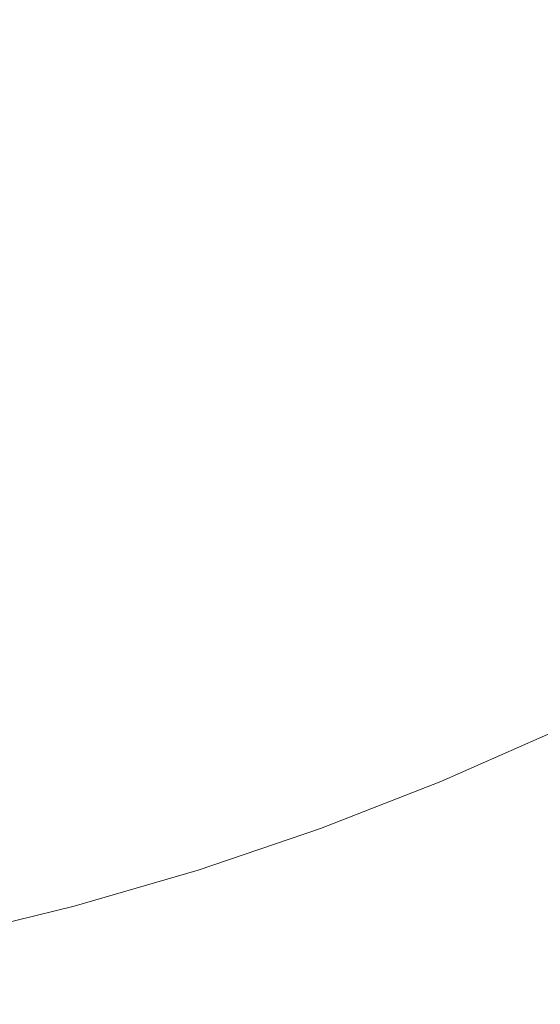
# Model space of a CAD drawing. Header units: centimetres. Extents: x -25.9 to 27.4, y -28.2 to -26.4.
# Tile 113 of 199: x 9.3436 to 9.3963, y -27.9597 to -27.86. Entities that reach past the tile are written whole.
import ezdxf

# ---------------------------------------------------------------- set-up
doc = ezdxf.new("R2010")
doc.units = ezdxf.units.CM
doc.header["$LTSCALE"] = 2.54
doc.layers.add('Lucido design-1', color=7, linetype='Continuous')

# ---------------------------------------------------------------- blocks, each defined once
blk = doc.blocks.new('Gruppo-4-1')
at = {"color": 7, "linetype": 'Continuous', "lineweight": 9}
blk.add_3dface([(-25.828561, -26.46, 540.520033), (-25.828561, -28.06, 540.520033), (27.271439, -28.06, 540.520033), (27.271439, -26.46, 540.520033)], dxfattribs=at)
for points, invisible_edges in [([(9.37363, -27.856307, 539.758321), (9.36497, -27.860578, 539.758321), (9.363923, -27.858333, 539.761618), (9.372486, -27.85411, 539.761618)], 15), ([(9.384734, -27.856234, 539.752128), (9.376067, -27.860989, 539.752128), (9.374818, -27.858591, 539.755173), (9.383382, -27.853893, 539.755173)], 15), ([(9.396289, -27.855976, 539.746374), (9.387622, -27.861236, 539.746374), (9.386148, -27.858683, 539.749193), (9.394705, -27.85349, 539.749193)], 15), ([(9.362949, -27.856245, 539.76496), (9.354302, -27.86005, 539.76496), (9.353474, -27.85805, 539.768389), (9.362034, -27.854283, 539.768389)], 15), ([(9.353474, -27.85805, 539.768389), (9.344757, -27.86144, 539.768389), (9.344065, -27.859541, 539.771899), (9.3527, -27.856183, 539.771899)], 15), ([(9.397935, -27.85856, 539.743674), (9.389154, -27.863889, 539.743674), (9.387622, -27.861236, 539.746374), (9.396289, -27.855976, 539.746374)], 15), ([(9.363923, -27.858333, 539.761618), (9.355183, -27.862178, 539.761618), (9.354302, -27.86005, 539.76496), (9.362949, -27.856245, 539.76496)], 15), ([(9.374818, -27.858591, 539.755173), (9.366058, -27.862911, 539.755173), (9.36497, -27.860578, 539.758321), (9.37363, -27.856307, 539.758321)], 15), ([(9.386148, -27.858683, 539.749193), (9.377372, -27.863497, 539.749193), (9.376067, -27.860989, 539.752128), (9.384734, -27.856234, 539.752128)], 15), ([(9.344065, -27.859541, 539.771899), (9.335292, -27.862519, 539.771899), (9.334728, -27.86073, 539.775485), (9.343424, -27.857778, 539.775485)], 15), ([(9.354302, -27.86005, 539.76496), (9.345497, -27.863474, 539.76496), (9.344757, -27.86144, 539.768389), (9.353474, -27.85805, 539.768389)], 15), ([(9.36497, -27.860578, 539.758321), (9.356131, -27.864467, 539.758321), (9.355183, -27.862178, 539.761618), (9.363923, -27.858333, 539.761618)], 15), ([(9.376067, -27.860989, 539.752128), (9.3672, -27.865361, 539.752128), (9.366058, -27.862911, 539.755173), (9.374818, -27.858591, 539.755173)], 15), ([(9.387622, -27.861236, 539.746374), (9.378734, -27.866112, 539.746374), (9.377372, -27.863497, 539.749193), (9.386148, -27.858683, 539.749193)], 15), ([(9.399641, -27.861237, 539.741099), (9.390741, -27.866637, 539.741099), (9.389154, -27.863889, 539.743674), (9.397935, -27.85856, 539.743674)], 15), ([(9.344757, -27.86144, 539.768389), (9.3359, -27.864446, 539.768389), (9.335292, -27.862519, 539.771899), (9.344065, -27.859541, 539.771899)], 15), ([(9.355183, -27.862178, 539.761618), (9.346285, -27.865638, 539.761618), (9.345497, -27.863474, 539.76496), (9.354302, -27.86005, 539.76496)], 15), ([(9.366058, -27.862911, 539.755173), (9.357117, -27.866845, 539.755173), (9.356131, -27.864467, 539.758321), (9.36497, -27.860578, 539.758321)], 15), ([(9.377372, -27.863497, 539.749193), (9.368395, -27.867924, 539.749193), (9.3672, -27.865361, 539.752128), (9.376067, -27.860989, 539.752128)], 15), ([(9.345497, -27.863474, 539.76496), (9.336551, -27.86651, 539.76496), (9.3359, -27.864446, 539.768389), (9.344757, -27.86144, 539.768389)], 15), ([(9.356131, -27.864467, 539.758321), (9.347132, -27.867966, 539.758321), (9.346285, -27.865638, 539.761618), (9.355183, -27.862178, 539.761618)], 15), ([(9.389154, -27.863889, 539.743674), (9.380148, -27.868829, 539.743674), (9.378734, -27.866112, 539.746374), (9.387622, -27.861236, 539.746374)], 15), ([(9.401403, -27.864003, 539.738654), (9.392381, -27.869478, 539.738654), (9.390741, -27.866637, 539.741099), (9.399641, -27.861237, 539.741099)], 15), ([(9.3672, -27.865361, 539.752128), (9.358151, -27.869343, 539.752128), (9.357117, -27.866845, 539.755173), (9.366058, -27.862911, 539.755173)], 15), ([(9.346285, -27.865638, 539.761618), (9.337244, -27.868707, 539.761618), (9.336551, -27.86651, 539.76496), (9.345497, -27.863474, 539.76496)], 15), ([(9.378734, -27.866112, 539.746374), (9.369641, -27.870596, 539.746374), (9.368395, -27.867924, 539.749193), (9.377372, -27.863497, 539.749193)], 15), ([(9.390741, -27.866637, 539.741099), (9.381614, -27.871645, 539.741099), (9.380148, -27.868829, 539.743674), (9.389154, -27.863889, 539.743674)], 15), ([(9.403219, -27.866854, 539.736344), (9.394071, -27.872405, 539.736344), (9.392381, -27.869478, 539.738654), (9.401403, -27.864003, 539.738654)], 15), ([(9.357117, -27.866845, 539.755173), (9.348013, -27.870386, 539.755173), (9.347132, -27.867966, 539.758321), (9.356131, -27.864467, 539.758321)], 15), ([(9.347132, -27.867966, 539.758321), (9.337989, -27.87107, 539.758321), (9.337244, -27.868707, 539.761618), (9.346285, -27.865638, 539.761618)], 15), ([(9.368395, -27.867924, 539.749193), (9.359233, -27.871956, 539.749193), (9.358151, -27.869343, 539.752128), (9.3672, -27.865361, 539.752128)], 15), ([(9.380148, -27.868829, 539.743674), (9.370936, -27.873372, 539.743674), (9.369641, -27.870596, 539.746374), (9.378734, -27.866112, 539.746374)], 15), ([(9.358151, -27.869343, 539.752128), (9.348937, -27.872926, 539.752128), (9.348013, -27.870386, 539.755173), (9.357117, -27.866845, 539.755173)], 15), ([(9.392381, -27.869478, 539.738654), (9.383128, -27.874554, 539.738654), (9.381614, -27.871645, 539.741099), (9.390741, -27.866637, 539.741099)], 15), ([(9.405086, -27.869784, 539.734171), (9.395808, -27.875414, 539.734171), (9.394071, -27.872405, 539.736344), (9.403219, -27.866854, 539.736344)], 15), ([(9.348013, -27.870386, 539.755173), (9.338763, -27.873526, 539.755173), (9.337989, -27.87107, 539.758321), (9.347132, -27.867966, 539.758321)], 15), ([(9.369641, -27.870596, 539.746374), (9.360362, -27.874679, 539.746374), (9.359233, -27.871956, 539.749193), (9.368395, -27.867924, 539.749193)], 15), ([(9.381614, -27.871645, 539.741099), (9.372277, -27.876249, 539.741099), (9.370936, -27.873372, 539.743674), (9.380148, -27.868829, 539.743674)], 15), ([(9.359233, -27.871956, 539.749193), (9.349905, -27.875583, 539.749193), (9.348937, -27.872926, 539.752128), (9.358151, -27.869343, 539.752128)], 15), ([(9.394071, -27.872405, 539.736344), (9.384689, -27.877552, 539.736344), (9.383128, -27.874554, 539.738654), (9.392381, -27.869478, 539.738654)], 15), ([(9.407001, -27.87279, 539.732141), (9.39759, -27.878501, 539.732141), (9.395808, -27.875414, 539.734171), (9.405086, -27.869784, 539.734171)], 15), ([(9.348937, -27.872926, 539.752128), (9.339576, -27.876104, 539.752128), (9.338763, -27.873526, 539.755173), (9.348013, -27.870386, 539.755173)], 15), ([(9.370936, -27.873372, 539.743674), (9.361534, -27.877509, 539.743674), (9.360362, -27.874679, 539.746374), (9.369641, -27.870596, 539.746374)], 15), ([(9.360362, -27.874679, 539.746374), (9.350913, -27.878354, 539.746374), (9.349905, -27.875583, 539.749193), (9.359233, -27.871956, 539.749193)], 15), ([(9.383128, -27.874554, 539.738654), (9.373663, -27.879221, 539.738654), (9.372277, -27.876249, 539.741099), (9.381614, -27.871645, 539.741099)], 15), ([(9.349905, -27.875583, 539.749193), (9.340426, -27.878801, 539.749193), (9.339576, -27.876104, 539.752128), (9.348937, -27.872926, 539.752128)], 15), ([(9.395808, -27.875414, 539.734171), (9.386293, -27.880634, 539.734171), (9.384689, -27.877552, 539.736344), (9.394071, -27.872405, 539.736344)], 15), ([(9.372277, -27.876249, 539.741099), (9.362749, -27.880442, 539.741099), (9.361534, -27.877509, 539.743674), (9.370936, -27.873372, 539.743674)], 15), ([(9.361534, -27.877509, 539.743674), (9.351961, -27.881232, 539.743674), (9.350913, -27.878354, 539.746374), (9.360362, -27.874679, 539.746374)], 15), ([(9.384689, -27.877552, 539.736344), (9.375092, -27.882285, 539.736344), (9.373663, -27.879221, 539.738654), (9.383128, -27.874554, 539.738654)], 15), ([(9.350913, -27.878354, 539.746374), (9.341313, -27.881612, 539.746374), (9.340426, -27.878801, 539.749193), (9.349905, -27.875583, 539.749193)], 15), ([(9.39759, -27.878501, 539.732141), (9.387939, -27.883796, 539.732141), (9.386293, -27.880634, 539.734171), (9.395808, -27.875414, 539.734171)], 15), ([(9.373663, -27.879221, 539.738654), (9.364004, -27.883472, 539.738654), (9.362749, -27.880442, 539.741099), (9.372277, -27.876249, 539.741099)], 15), ([(9.362749, -27.880442, 539.741099), (9.353046, -27.884215, 539.741099), (9.351961, -27.881232, 539.743674), (9.361534, -27.877509, 539.743674)], 15), ([(9.386293, -27.880634, 539.734171), (9.37656, -27.885434, 539.734171), (9.375092, -27.882285, 539.736344), (9.384689, -27.877552, 539.736344)], 15), ([(9.351961, -27.881232, 539.743674), (9.342234, -27.884534, 539.743674), (9.341313, -27.881612, 539.746374), (9.350913, -27.878354, 539.746374)], 15), ([(9.399414, -27.88166, 539.730258), (9.389624, -27.887031, 539.730258), (9.387939, -27.883796, 539.732141), (9.39759, -27.878501, 539.732141)], 15), ([(9.375092, -27.882285, 539.736344), (9.365297, -27.886594, 539.736344), (9.364004, -27.883472, 539.738654), (9.373663, -27.879221, 539.738654)], 15), ([(9.364004, -27.883472, 539.738654), (9.354168, -27.887297, 539.738654), (9.353046, -27.884215, 539.741099), (9.362749, -27.880442, 539.741099)], 15), ([(9.387939, -27.883796, 539.732141), (9.378067, -27.888664, 539.732141), (9.37656, -27.885434, 539.734171), (9.386293, -27.880634, 539.734171)], 15), ([(9.353046, -27.884215, 539.741099), (9.343188, -27.887561, 539.741099), (9.342234, -27.884534, 539.743674), (9.351961, -27.881232, 539.743674)], 15), ([(9.401277, -27.884886, 539.728524), (9.391344, -27.890336, 539.728524), (9.389624, -27.887031, 539.730258), (9.399414, -27.88166, 539.730258)], 15), ([(9.37656, -27.885434, 539.734171), (9.366627, -27.889805, 539.734171), (9.365297, -27.886594, 539.736344), (9.375092, -27.882285, 539.736344)], 15), ([(9.365297, -27.886594, 539.736344), (9.355324, -27.890473, 539.736344), (9.354168, -27.887297, 539.738654), (9.364004, -27.883472, 539.738654)], 15), ([(9.389624, -27.887031, 539.730258), (9.379608, -27.89197, 539.730258), (9.378067, -27.888664, 539.732141), (9.387939, -27.883796, 539.732141)], 15), ([(9.354168, -27.887297, 539.738654), (9.344175, -27.890689, 539.738654), (9.343188, -27.887561, 539.741099), (9.353046, -27.884215, 539.741099)], 15), ([(9.403175, -27.888174, 539.726943), (9.393097, -27.893703, 539.726943), (9.391344, -27.890336, 539.728524), (9.401277, -27.884886, 539.728524)], 15), ([(9.378067, -27.888664, 539.732141), (9.367991, -27.893098, 539.732141), (9.366627, -27.889805, 539.734171), (9.37656, -27.885434, 539.734171)], 15), ([(9.366627, -27.889805, 539.734171), (9.356512, -27.893738, 539.734171), (9.355324, -27.890473, 539.736344), (9.365297, -27.886594, 539.736344)], 15), ([(9.391344, -27.890336, 539.728524), (9.381183, -27.895347, 539.728524), (9.379608, -27.89197, 539.730258), (9.389624, -27.887031, 539.730258)], 15), ([(9.344175, -27.890689, 539.738654), (9.334043, -27.893642, 539.738654), (9.333194, -27.890474, 539.741099), (9.343188, -27.887561, 539.741099)], 15), ([(9.355324, -27.890473, 539.736344), (9.345191, -27.893913, 539.736344), (9.344175, -27.890689, 539.738654), (9.354168, -27.887297, 539.738654)], 15), ([(9.379608, -27.89197, 539.730258), (9.369387, -27.896468, 539.730258), (9.367991, -27.893098, 539.732141), (9.378067, -27.888664, 539.732141)], 15), ([(9.405106, -27.891519, 539.725519), (9.39488, -27.897129, 539.725519), (9.393097, -27.893703, 539.726943), (9.403175, -27.888174, 539.726943)], 15), ([(9.367991, -27.893098, 539.732141), (9.357731, -27.897087, 539.732141), (9.356512, -27.893738, 539.734171), (9.366627, -27.889805, 539.734171)], 15), ([(9.345191, -27.893913, 539.736344), (9.334918, -27.896907, 539.736344), (9.334043, -27.893642, 539.738654), (9.344175, -27.890689, 539.738654)], 15), ([(9.356512, -27.893738, 539.734171), (9.346236, -27.897227, 539.734171), (9.345191, -27.893913, 539.736344), (9.355324, -27.890473, 539.736344)], 15), ([(9.393097, -27.893703, 539.726943), (9.382787, -27.898788, 539.726943), (9.381183, -27.895347, 539.728524), (9.391344, -27.890336, 539.728524)], 15), ([(9.381183, -27.895347, 539.728524), (9.370812, -27.89991, 539.728524), (9.369387, -27.896468, 539.730258), (9.379608, -27.89197, 539.730258)], 15), ([(9.407066, -27.894914, 539.724254), (9.39669, -27.900607, 539.724254), (9.39488, -27.897129, 539.725519), (9.405106, -27.891519, 539.725519)], 15), ([(9.369387, -27.896468, 539.730258), (9.358979, -27.900515, 539.730258), (9.357731, -27.897087, 539.732141), (9.367991, -27.893098, 539.732141)], 15), ([(9.346236, -27.897227, 539.734171), (9.335817, -27.900263, 539.734171), (9.334918, -27.896907, 539.736344), (9.345191, -27.893913, 539.736344)], 15), ([(9.357731, -27.897087, 539.732141), (9.347308, -27.900626, 539.732141), (9.346236, -27.897227, 539.734171), (9.356512, -27.893738, 539.734171)], 15), ([(9.39488, -27.897129, 539.725519), (9.384419, -27.902288, 539.725519), (9.382787, -27.898788, 539.726943), (9.393097, -27.893703, 539.726943)], 15), ([(9.382787, -27.898788, 539.726943), (9.372265, -27.903417, 539.726943), (9.370812, -27.89991, 539.728524), (9.381183, -27.895347, 539.728524)], 15), ([(9.358979, -27.900515, 539.730258), (9.348405, -27.904105, 539.730258), (9.347308, -27.900626, 539.732141), (9.357731, -27.897087, 539.732141)], 15), ([(9.370812, -27.89991, 539.728524), (9.360253, -27.904016, 539.728524), (9.358979, -27.900515, 539.730258), (9.369387, -27.896468, 539.730258)], 15), ([(9.347308, -27.900626, 539.732141), (9.336739, -27.903706, 539.732141), (9.335817, -27.900263, 539.734171), (9.346236, -27.897227, 539.734171)], 15), ([(9.39669, -27.900607, 539.724254), (9.386076, -27.905841, 539.724254), (9.384419, -27.902288, 539.725519), (9.39488, -27.897129, 539.725519)], 15), ([(9.384419, -27.902288, 539.725519), (9.373743, -27.906985, 539.725519), (9.372265, -27.903417, 539.726943), (9.382787, -27.898788, 539.726943)], 15), ([(9.372265, -27.903417, 539.726943), (9.361552, -27.907584, 539.726943), (9.360253, -27.904016, 539.728524), (9.370812, -27.89991, 539.728524)], 15), ([(9.348405, -27.904105, 539.730258), (9.337684, -27.90723, 539.730258), (9.336739, -27.903706, 539.732141), (9.347308, -27.900626, 539.732141)], 15), ([(9.360253, -27.904016, 539.728524), (9.349525, -27.907658, 539.728524), (9.348405, -27.904105, 539.730258), (9.358979, -27.900515, 539.730258)], 15), ([(9.398525, -27.90413, 539.72315), (9.387755, -27.909442, 539.72315), (9.386076, -27.905841, 539.724254), (9.39669, -27.900607, 539.724254)], 15), ([(9.386076, -27.905841, 539.724254), (9.375244, -27.910607, 539.724254), (9.373743, -27.906985, 539.725519), (9.384419, -27.902288, 539.725519)], 15), ([(9.361552, -27.907584, 539.726943), (9.350666, -27.911279, 539.726943), (9.349525, -27.907658, 539.728524), (9.360253, -27.904016, 539.728524)], 15), ([(9.373743, -27.906985, 539.725519), (9.362872, -27.911213, 539.725519), (9.361552, -27.907584, 539.726943), (9.372265, -27.903417, 539.726943)], 15), ([(9.349525, -27.907658, 539.728524), (9.338648, -27.910828, 539.728524), (9.337684, -27.90723, 539.730258), (9.348405, -27.904105, 539.730258)], 15), ([(9.40038, -27.907695, 539.722211), (9.389453, -27.913083, 539.722211), (9.387755, -27.909442, 539.72315), (9.398525, -27.90413, 539.72315)], 15), ([(9.387755, -27.909442, 539.72315), (9.376764, -27.914278, 539.72315), (9.375244, -27.910607, 539.724254), (9.386076, -27.905841, 539.724254)], 15), ([(9.375244, -27.910607, 539.724254), (9.364213, -27.914897, 539.724254), (9.362872, -27.911213, 539.725519), (9.373743, -27.906985, 539.725519)], 15), ([(9.350666, -27.911279, 539.726943), (9.33963, -27.914495, 539.726943), (9.338648, -27.910828, 539.728524), (9.349525, -27.907658, 539.728524)], 15), ([(9.362872, -27.911213, 539.725519), (9.351828, -27.914962, 539.725519), (9.350666, -27.911279, 539.726943), (9.361552, -27.907584, 539.726943)], 15), ([(9.402254, -27.911294, 539.721437), (9.391168, -27.916761, 539.721437), (9.389453, -27.913083, 539.722211), (9.40038, -27.907695, 539.722211)], 15), ([(9.389453, -27.913083, 539.722211), (9.378302, -27.91799, 539.722211), (9.376764, -27.914278, 539.72315), (9.387755, -27.909442, 539.72315)], 15), ([(9.376764, -27.914278, 539.72315), (9.365572, -27.91863, 539.72315), (9.364213, -27.914897, 539.724254), (9.375244, -27.910607, 539.724254)], 15), ([(9.351828, -27.914962, 539.725519), (9.34063, -27.918226, 539.725519), (9.33963, -27.914495, 539.726943), (9.350666, -27.911279, 539.726943)], 15), ([(9.364213, -27.914897, 539.724254), (9.353007, -27.918701, 539.724254), (9.351828, -27.914962, 539.725519), (9.362872, -27.911213, 539.725519)], 15), ([(9.404142, -27.914921, 539.720831), (9.392896, -27.920467, 539.720831), (9.391168, -27.916761, 539.721437), (9.402254, -27.911294, 539.721437)], 15), ([(9.391168, -27.916761, 539.721437), (9.379854, -27.921739, 539.721437), (9.378302, -27.91799, 539.722211), (9.389453, -27.913083, 539.722211)], 15), ([(9.353007, -27.918701, 539.724254), (9.341645, -27.922013, 539.724254), (9.34063, -27.918226, 539.725519), (9.351828, -27.914962, 539.725519)], 15), ([(9.365572, -27.91863, 539.72315), (9.354201, -27.92249, 539.72315), (9.353007, -27.918701, 539.724254), (9.364213, -27.914897, 539.724254)], 15), ([(9.378302, -27.91799, 539.722211), (9.366947, -27.922406, 539.722211), (9.365572, -27.91863, 539.72315), (9.376764, -27.914278, 539.72315)], 15), ([(9.406042, -27.91857, 539.720395), (9.394635, -27.924196, 539.720395), (9.392896, -27.920467, 539.720831), (9.404142, -27.914921, 539.720831)], 15), ([(9.392896, -27.920467, 539.720831), (9.381419, -27.925517, 539.720831), (9.379854, -27.921739, 539.721437), (9.391168, -27.916761, 539.721437)], 15), ([(9.379854, -27.921739, 539.721437), (9.368334, -27.926219, 539.721437), (9.366947, -27.922406, 539.722211), (9.378302, -27.91799, 539.722211)], 15), ([(9.354201, -27.92249, 539.72315), (9.342673, -27.92585, 539.72315), (9.341645, -27.922013, 539.724254), (9.353007, -27.918701, 539.724254)], 15), ([(9.366947, -27.922406, 539.722211), (9.35541, -27.926322, 539.722211), (9.354201, -27.92249, 539.72315), (9.365572, -27.91863, 539.72315)], 15), ([(9.40795, -27.922236, 539.720129), (9.396381, -27.927941, 539.720129), (9.394635, -27.924196, 539.720395), (9.406042, -27.91857, 539.720395)], 15), ([(9.394635, -27.924196, 539.720395), (9.382994, -27.929318, 539.720395), (9.381419, -27.925517, 539.720831), (9.392896, -27.920467, 539.720831)], 15), ([(9.381419, -27.925517, 539.720831), (9.369733, -27.930061, 539.720831), (9.368334, -27.926219, 539.721437), (9.379854, -27.921739, 539.721437)], 15), ([(9.35541, -27.926322, 539.722211), (9.343713, -27.929732, 539.722211), (9.342673, -27.92585, 539.72315), (9.354201, -27.92249, 539.72315)], 15), ([(9.368334, -27.926219, 539.721437), (9.35663, -27.930192, 539.721437), (9.35541, -27.926322, 539.722211), (9.366947, -27.922406, 539.722211)], 15), ([(9.396381, -27.927941, 539.720129), (9.384575, -27.933136, 539.720129), (9.382994, -27.929318, 539.720395), (9.394635, -27.924196, 539.720395)], 15), ([(9.343713, -27.929732, 539.722211), (9.331879, -27.932627, 539.722211), (9.331009, -27.928704, 539.72315), (9.342673, -27.92585, 539.72315)], 15), ([(9.382994, -27.929318, 539.720395), (9.37114, -27.933928, 539.720395), (9.369733, -27.930061, 539.720831), (9.381419, -27.925517, 539.720831)], 15), ([(9.35663, -27.930192, 539.721437), (9.344763, -27.933651, 539.721437), (9.343713, -27.929732, 539.722211), (9.35541, -27.926322, 539.722211)], 15), ([(9.369733, -27.930061, 539.720831), (9.357859, -27.934092, 539.720831), (9.35663, -27.930192, 539.721437), (9.368334, -27.926219, 539.721437)], 15), ([(9.398224, -27.931892, 539.720033), (9.386244, -27.937164, 539.720033), (9.384575, -27.933136, 539.720129), (9.396381, -27.927941, 539.720129)], 14), ([(9.344763, -27.933651, 539.721437), (9.332757, -27.936589, 539.721437), (9.331879, -27.932627, 539.722211), (9.343713, -27.929732, 539.722211)], 15), ([(9.384575, -27.933136, 539.720129), (9.372553, -27.937811, 539.720129), (9.37114, -27.933928, 539.720395), (9.382994, -27.929318, 539.720395)], 15), ([(9.357859, -27.934092, 539.720831), (9.345821, -27.937601, 539.720831), (9.344763, -27.933651, 539.721437), (9.35663, -27.930192, 539.721437)], 15), ([(9.37114, -27.933928, 539.720395), (9.359097, -27.938016, 539.720395), (9.357859, -27.934092, 539.720831), (9.369733, -27.930061, 539.720831)], 15), ([(27.271439, -28.06, 539.720033), (9.386244, -27.937164, 539.720033), (9.398224, -27.931892, 539.720033)], 9), ([(9.345821, -27.937601, 539.720831), (9.333642, -27.940581, 539.720831), (9.332757, -27.936589, 539.721437), (9.344763, -27.933651, 539.721437)], 15), ([(9.372553, -27.937811, 539.720129), (9.360339, -27.941957, 539.720129), (9.359097, -27.938016, 539.720395), (9.37114, -27.933928, 539.720395)], 15), ([(9.386244, -27.937164, 539.720033), (9.374045, -27.941908, 539.720033), (9.372553, -27.937811, 539.720129), (9.384575, -27.933136, 539.720129)], 14), ([(9.359097, -27.938016, 539.720395), (9.346886, -27.941575, 539.720395), (9.345821, -27.937601, 539.720831), (9.357859, -27.934092, 539.720831)], 15), ([(9.346886, -27.941575, 539.720395), (9.334532, -27.944598, 539.720395), (9.333642, -27.940581, 539.720831), (9.345821, -27.937601, 539.720831)], 15), ([(9.374045, -27.941908, 539.720033), (9.36165, -27.946115, 539.720033), (9.360339, -27.941957, 539.720129), (9.372553, -27.937811, 539.720129)], 14), ([(27.271439, -28.06, 539.720033), (9.374045, -27.941908, 539.720033), (9.386244, -27.937164, 539.720033)], 9), ([(9.360339, -27.941957, 539.720129), (9.347956, -27.945566, 539.720129), (9.346886, -27.941575, 539.720395), (9.359097, -27.938016, 539.720395)], 15), ([(9.347956, -27.945566, 539.720129), (9.335427, -27.948632, 539.720129), (9.334532, -27.944598, 539.720395), (9.346886, -27.941575, 539.720395)], 15), ([(9.36165, -27.946115, 539.720033), (9.349084, -27.949778, 539.720033), (9.347956, -27.945566, 539.720129), (9.360339, -27.941957, 539.720129)], 14), ([(9.36165, -27.946115, 539.720033), (9.374045, -27.941908, 539.720033), (27.271439, -28.06, 539.720033)], 10), ([(9.349084, -27.949778, 539.720033), (9.33637, -27.952889, 539.720033), (9.335427, -27.948632, 539.720129), (9.347956, -27.945566, 539.720129)], 14), ([(27.271439, -28.06, 539.720033), (9.349084, -27.949778, 539.720033), (9.36165, -27.946115, 539.720033)], 9), ([(9.33637, -27.952889, 539.720033), (9.349084, -27.949778, 539.720033), (27.271439, -28.06, 539.720033)], 10), ([(27.271439, -28.06, 539.720033), (9.323533, -27.955442, 539.720033), (9.33637, -27.952889, 539.720033)], 9), ([(27.271439, -28.06, 539.720033), (9.310596, -27.957433, 539.720033), (9.323533, -27.955442, 539.720033)], 9), ([(9.297585, -27.958858, 539.720033), (9.310596, -27.957433, 539.720033), (27.271439, -28.06, 539.720033)], 10), ([(27.271439, -28.06, 539.720033), (9.284524, -27.959714, 539.720033), (9.297585, -27.958858, 539.720033)], 9)]:
    blk.add_3dface(points, dxfattribs=dict(at, invisible_edges=invisible_edges))

msp = doc.modelspace()

# ---------------------------------------------------------------- block references
at = {"layer": 'Lucido design-1', "color": 7}
msp.add_blockref('Gruppo-4-1', (0, 0), dxfattribs=at)

doc.saveas('drawing.dxf')
